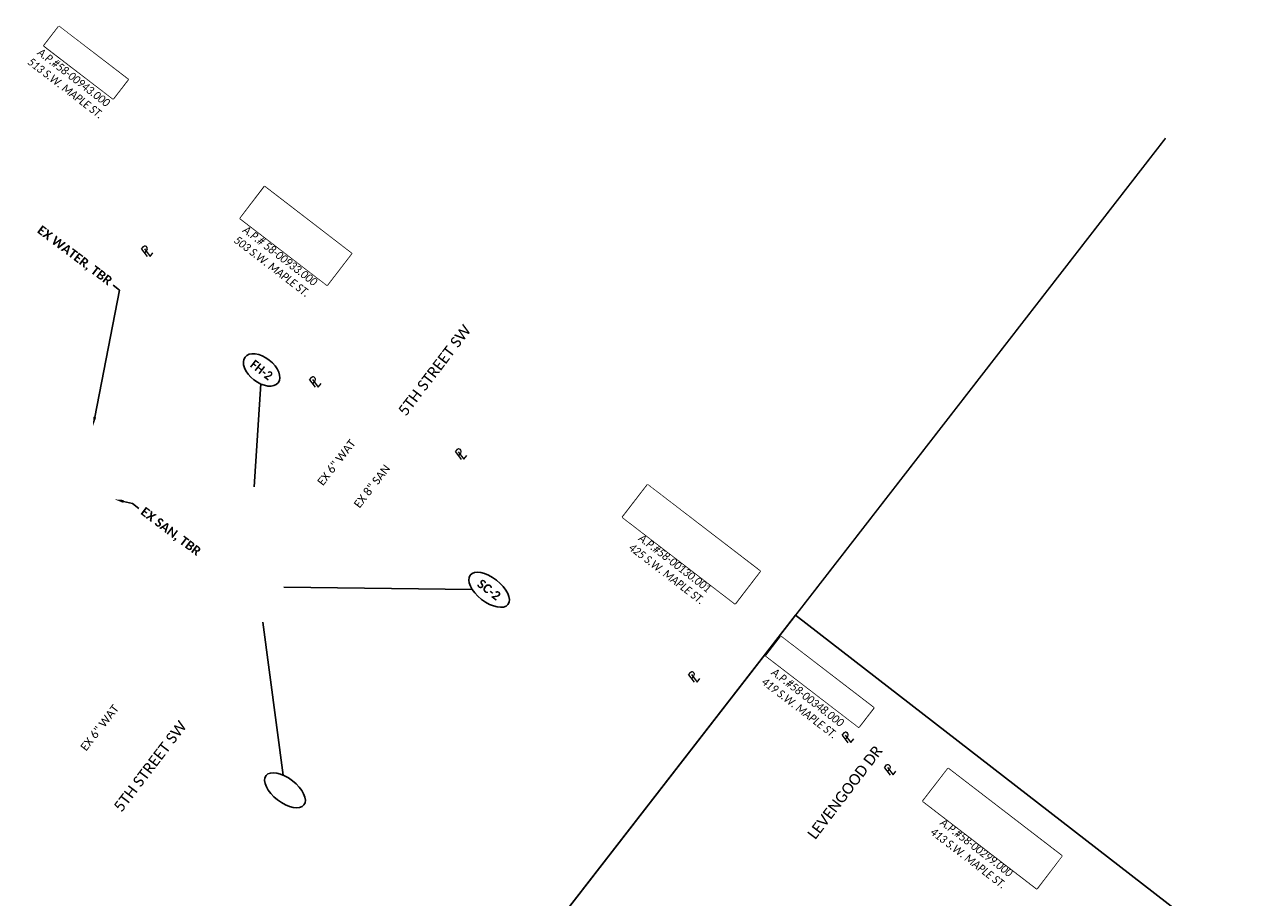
# Model space of a CAD drawing. Header units: feet. Extents: x 2204748 to 2209851, y 304262 to 307692.
# Tile 4 of 9: x 2205901 to 2206281, y 306305 to 306575. Entities that reach past the tile are written whole.
import ezdxf
from ezdxf import colors
from ezdxf.entities.mleader import LeaderData, LeaderLine
from ezdxf.math import Vec2, Vec3

# ---------------------------------------------------------------- set-up
doc = ezdxf.new("R2010")
doc.units = ezdxf.units.FT
doc.header["$MEASUREMENT"] = 0
doc.set_wipeout_variables(frame=1)
doc.linetypes.add('setbackex', pattern=[1.4, 1.3, -0.1])
for name, color, linetype in [('0_Text+_Line_Mask', 9, 'Continuous'), ('DV_X_Owner_Labels', 7, 'setbackex'), ('DV_X_Text', 7, 'Continuous'), ('RW_X_Text', 7, 'Continuous'), ('UT_P_Sanitary_Text', 7, 'Continuous'), ('UT_P_Water_Text', 7, 'Continuous'), ('UT_X_Sanitary_Text', 7, 'Continuous'), ('UT_X_Water_Text', 7, 'Continuous')]:
    doc.layers.add(name, color=color, linetype=linetype)
doc.layers.add('SH_VPort', color=5, linetype='Continuous', plot=False)
doc.styles.add('Simplex Normal (0.14)', font='calibri.ttf', dxfattribs={"height": 0.14})
doc.styles.add('Slanted Normal (0.125) Font 31', font='calibrii.ttf', dxfattribs={"width": 0.9, "height": 0.125})
doc.styles.add('Slanted-Sub Title', font='calibriz.ttf', dxfattribs={"height": 0.17})
doc.styles.add('Straight Normal (0.125) Font 30', font='calibri.ttf', dxfattribs={"height": 0.125})
doc.styles.add('Straight Normal (0.14) Font 30', font='calibrib.ttf', dxfattribs={"height": 0.14})
doc.styles.add('Straight-Normal', font='calibrib.ttf', dxfattribs={"height": 0.14})

# ---------------------------------------------------------------- blocks, each defined once
blk = doc.blocks.new('PL')
at = {"layer": 'DV_X_Text', "char_height": 0.14, "attachment_point": 1, "style": 'Simplex Normal (0.14)'}
for s, insert, width in [('{\\Fsimplex|c0;\\Q15;P}', (-0.028, 0.106), 0.15221), ('{\\Fsimplex|c0;\\Q15;L}', (0.002, 0.072), 0.05119)]:
    blk.add_mtext(s, dxfattribs=dict(at, insert=insert, width=width))

msp = doc.modelspace()

# ---------------------------------------------------------------- linework, layer by layer
at = {"layer": '0_Text+_Line_Mask'}
for points in [[(2205911.54, 306574.76), (2205932.97, 306558.28), (2205928.33, 306552.26), (2205906.91, 306568.74)], [(2205975.32, 306525.03), (2206002.26, 306504.3), (2205994.68, 306494.44), (2205967.73, 306515.17)], [(2206094.05, 306432.56), (2206128.92, 306405.74), (2206121.15, 306395.64), (2206086.28, 306422.46)], [(2206135.39, 306385.48), (2206164.13, 306363.37), (2206159.49, 306357.34), (2206130.75, 306379.45)], [(2206187.21, 306344.54), (2206222.5, 306317.39), (2206214.7, 306307.25), (2206179.4, 306334.4)]]:
    msp.add_lwpolyline(points, close=True, dxfattribs=at)
at = {"layer": 'SH_VPort', "color": 12, "const_width": 0.5}
msp.add_lwpolyline([(2205909.83, 306095.24), (2206254.63, 306540.07)], dxfattribs=at)
at = {"layer": 'SH_VPort', "elevation": -658.73}
msp.add_lwpolyline([(2206139.94, 306392.1), (2206535.12, 306085.79), (2206407.18, 305920.73), (2206012, 306227.05)], close=True, dxfattribs=at)
at = {"layer": 'UT_P_Sanitary_Text'}
for points in [[(2205981.24, 306400.82), (2206039.7, 306400.04)], [(2205974.79, 306389.95), (2205981.01, 306342.5)]]:
    msp.add_lwpolyline(points, dxfattribs=at)
for centre in [(2206044.89, 306399.97), (2205981.63, 306337.77)]:
    msp.add_ellipse(centre, major_axis=(-5.87, 4.55), ratio=0.506976, dxfattribs=at)
at = {"layer": 'UT_P_Water_Text'}
msp.add_lwpolyline([(2205972.02, 306431.96), (2205974.09, 306463.84)], dxfattribs=at)
msp.add_ellipse((2205974.37, 306468.16), major_axis=(-5.13, 3.98), ratio=0.596932, dxfattribs=at)

# ---------------------------------------------------------------- block references
at = {"layer": 'DV_X_Text', "xscale": 20.00000000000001, "yscale": 20.00000000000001, "zscale": 20.00000000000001, "rotation": 52.27134078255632}
for p in [(2205938.4, 306503.81), (2205990.52, 306463.29), (2206035.72, 306440.9), (2206108.01, 306371.78), (2206155.68, 306353.02), (2206168.76, 306342.95)]:
    msp.add_blockref('PL', p, dxfattribs=at)

# ---------------------------------------------------------------- texts
at = {"layer": 'DV_X_Owner_Labels', "char_height": 2.5, "width": 97.223, "attachment_point": 2, "rotation": 322.431, "style": 'Slanted Normal (0.125) Font 31'}
for s, insert in [('FRIEDRICH MILLER\\PO.R. 1495, PG. 183\\PA.P.#58-00943.000\\P513 S.W. MAPLE ST.', (2205921.98, 306566.5)), ('MATTHEW E. KRATZER\\PELIZABETH LAPP\\PO.R. 1499, PG. 322\\PA.P.# 58-00933.000\\P503 S.W. MAPLE ST.', (2205988.5, 306514.48)), ('ANTHONY L. HERSHBERGER\\PJACQUELINE HERSHBERGER\\PO.R. 1064, PG. 1395\\PA.P.#58-00130.001\\P425 S.W. MAPLE ST.', (2206110.89, 306419.13)), ('ROXANNE HERSHBERGER\\PD.V. 767, PG. 225\\PA.P.#58-00348.000\\P419 S.W. MAPLE ST.', (2206149.53, 306374.19)), ('KHAMMOUNE PHOUTHARATH\\PKEUTMY PHOUTHARATH\\PD.V. 722, PG. 623\\PA.P.#58-00299.000\\P413 S.W. MAPLE ST.', (2206204.4, 306330.91))]:
    msp.add_mtext(s, dxfattribs=dict(at, insert=insert))
at = {"layer": 'RW_X_Text', "style": 'Slanted-Sub Title'}
for s, p in [('5TH STREET SW', (2206019.12, 306453.62)), ('5TH STREET SW', (2205930.96, 306330.76)), ('LEVENGOOD DR', (2206146.03, 306322.27))]:
    msp.add_text(s, height=3.4, rotation=52.7517, dxfattribs=at).set_placement(p)
at = {"layer": 'UT_P_Water_Text', "insert": (2205974.37, 306468.16), "char_height": 2.8, "width": 13.0687, "attachment_point": 5, "rotation": 322.2559, "style": 'Straight-Normal'}
msp.add_mtext('{\\W0.9;FH-2}', dxfattribs=at)
at = {"layer": 'UT_P_Water_Text', "insert": (2206044.89, 306399.97), "char_height": 2.8, "attachment_point": 5, "rotation": 322.22, "style": 'Straight Normal (0.14) Font 30'}
msp.add_mtext('SC-2', dxfattribs=at)
at = {"layer": 'UT_X_Sanitary_Text', "insert": (2206007.59, 306432.86, -2108), "char_height": 2.5, "attachment_point": 2, "rotation": 52.2019, "style": 'Straight Normal (0.125) Font 30'}
msp.add_mtext_dynamic_manual_height_columns('EX 8" SAN', width=28.6119, gutter_width=12, heights=[0], dxfattribs=at)
at = {"layer": 'UT_X_Water_Text', "char_height": 2.5, "attachment_point": 2, "rotation": 52.2019, "style": 'Straight Normal (0.125) Font 30'}
for insert in [(2205996.58, 306440.24, -2108), (2205923.15, 306357.94, -2108)]:
    msp.add_mtext_dynamic_manual_height_columns('EX 6" WAT', width=28.6119, gutter_width=12, heights=[0], dxfattribs=dict(at, insert=insert))

# ---------------------------------------------------------------- leaders
at = {"layer": 'UT_P_Sanitary_Text'}
ml = msp.add_multileader_mtext('Standard', dxfattribs=at)
ml.set_content('EX SAN, TBR', color=256, style='Straight Normal (0.14) Font 30')
ml.set_leader_properties(color=256, linetype='Continuous', lineweight=-1)
ml.build(insert=Vec2(0, 0))
ml.multileader.update_dxf_attribs({"text_right_attachment_type": 3, "dogleg_length": 0.125, "arrow_head_size": 2.8, "scale": 20})
ctx = ml.context
ctx.base_point, ctx.scale, ctx.char_height, ctx.arrow_head_size, ctx.landing_gap_size, ctx.plane_origin, ctx.plane_x_axis, ctx.plane_y_axis = Vec3(2205936.33, 306425.23), 20, 2.8, 2.8, 1.2, Vec3(2205928.83, 306428.03), Vec3(0.798636, -0.601815), Vec3(0.601815, 0.798636)
ctx.right_attachment = 3
notes = []
notes.append((ctx, [(1, (1, 1, 0), (2205934.33, 306426.73), (0.798636, -0.601815), 2.5, [(0, [(2205928.83, 306428.03)], 0, [])])]))
ctx.mtext.insert, ctx.mtext.text_direction, ctx.mtext.rotation, ctx.mtext.flow_direction = Vec3(2205938.32, 306425.87), Vec3(0.798636, -0.601815), 5.637413, 5
at = {"layer": 'UT_P_Water_Text'}
ml = msp.add_multileader_mtext('Standard', dxfattribs=at)
ml.set_content('EX WATER, TBR', color=256, style='Straight Normal (0.14) Font 30')
ml.set_leader_properties(color=256, lineweight=-1)
ml.build(insert=Vec2(0, 0))
ml.multileader.update_dxf_attribs({"text_right_attachment_type": 3, "dogleg_length": 0.125, "arrow_head_size": 2.8, "scale": 20})
ctx = ml.context
ctx.base_point, ctx.scale, ctx.char_height, ctx.arrow_head_size, ctx.landing_gap_size, ctx.plane_origin, ctx.plane_x_axis, ctx.plane_y_axis = Vec3(2205904.13, 306512.68), 20, 2.8, 2.8, 1.2, Vec3(2205954.45, 306450.88), Vec3(0.798636, -0.601815), Vec3(0.601815, 0.798636)
ctx.right_attachment, ctx.text_align_type = 3, 2
notes.append((ctx, [(0, (1, 1, 0), (2205930.34, 306492.93), (-0.798636, 0.601815), 2.5, [(0, [(2205922.11, 306450.8)], 0, [])])]))
ctx.mtext.insert, ctx.mtext.text_direction, ctx.mtext.rotation, ctx.mtext.alignment, ctx.mtext.flow_direction = Vec3(2205928.42, 306496.52), Vec3(0.798636, -0.601815), 5.637413, 3, 5
for ctx, leaders in notes:
    for number, flags, end, landing, length, lines in leaders:
        leader = LeaderData()
        leader.index, (leader.has_last_leader_line, leader.has_dogleg_vector, leader.attachment_direction) = number, flags
        leader.last_leader_point, leader.dogleg_vector, leader.dogleg_length = Vec3(end), Vec3(landing), length
        for number, points, colour, breaks in lines:
            line = LeaderLine()
            line.index, line.vertices, line.color, line.breaks = number, Vec3.list(points), colors.encode_raw_color(colour), breaks
            leader.lines.append(line)
        ctx.leaders.append(leader)

# ---------------------------------------------------------------- next in the draw order: wipeouts: each hides what was drawn before it
for points in [[(2205911.54, 306574.76), (2205932.97, 306558.28), (2205928.33, 306552.26), (2205906.91, 306568.74)], [(2205975.32, 306525.03), (2206002.26, 306504.3), (2205994.68, 306494.44), (2205967.73, 306515.17)], [(2206094.05, 306432.56), (2206128.92, 306405.74), (2206121.15, 306395.64), (2206086.28, 306422.46)], [(2206135.39, 306385.48), (2206164.13, 306363.37), (2206159.49, 306357.34), (2206130.75, 306379.45)], [(2206187.21, 306344.54), (2206222.5, 306317.39), (2206214.7, 306307.25), (2206179.4, 306334.4)]]:
    msp.add_wipeout(points).dxf.layer = '0_Text+_Line_Mask'

# ---------------------------------------------------------------- next in the draw order: wipeouts: each hides what was drawn before it
msp.add_wipeout([(2205911.54, 306574.76), (2205932.97, 306558.28), (2205928.33, 306552.26), (2205906.91, 306568.74)]).dxf.layer = '0_Text+_Line_Mask'

doc.saveas('drawing.dxf')
